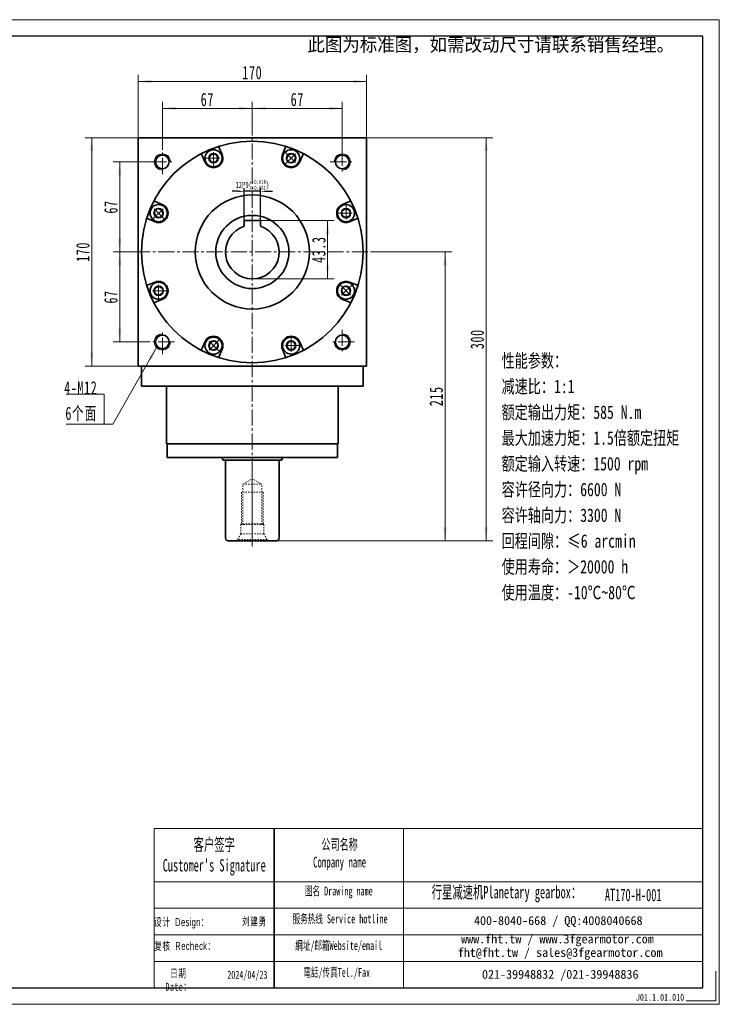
# Model space of a CAD drawing. Header units: millimetres. Extents: x 1747 to 2789, y 1458 to 2192.
# Tile 3 of 3: x 2268 to 2789, y 1458 to 2192. Entities that reach past the tile are written whole.
import ezdxf

# ---------------------------------------------------------------- set-up
doc = ezdxf.new("R2010")
doc.units = ezdxf.units.MM
doc.set_wipeout_variables(frame=1)
doc.header["$PDSIZE"] = -5
doc.linetypes.add('点画线', pattern=[18, 12, -2, 2, -2])
doc.linetypes.add('虚线', pattern=[2, 1, -1])
doc.layers.get('0').update_dxf_attribs({"lineweight": 35})
doc.layers.add('6文字层', color=3, linetype='Continuous')
for name, color, linetype, lineweight in [('7标注层', 4, 'Continuous', 18), ('SLD-0', 7, 'Continuous', 18), ('中心线层', 1, '点画线', 18), ('图框_外框线', 7, 'Continuous', 18), ('尺寸线层', 3, 'Continuous', 18), ('粗实线层', 7, 'Continuous', 35)]:
    doc.layers.add(name, color=color, linetype=linetype, lineweight=lineweight)
doc.styles.add('SLDTEXTSTYLE4', font='txt', dxfattribs={"width": 0.611111})
doc.styles.add('标准', font='txt', dxfattribs={"width": 0.667})
doc.styles.add('样式 1', font='txt', dxfattribs={"width": 0.8})
doc.dimstyles.new('a4-1-1.5', dxfattribs={"dimtxt": 4.5, "dimasz": 4.5, "dimexe": 2.25, "dimexo": 0, "dimgap": 0.75, "dimtad": 1, "dimdec": 3, "dimdsep": 46, "dimtxsty": '标准', "dimblk": '_CAXARROW', "dimcen": 0, "dimdle": 9, "dimazin": 2, "dimtfac": 0.707107, "dimtdec": 3, "dimtix": 1, "dimtmove": 2, "dimatfit": 3, "dimfxl": 0, "dimfrac": 2, "dimtolj": 1, "dimarcsym": 0})

# ---------------------------------------------------------------- blocks, each defined once
blk = doc.blocks.new('*X1')
at = {"layer": '尺寸线层', "linetype": 'Continuous'}
for points in [[(2356.45, 2145.54), (2366.35, 2146.78), (2366.35, 2144.3)], [(2526.45, 2145.54), (2516.55, 2146.78), (2516.55, 2144.3)]]:
    blk.add_hatch(color=0, dxfattribs=at).paths.add_polyline_path(points, flags=0)
at = {"layer": '尺寸线层', "color": 0, "linetype": 'Continuous'}
for p, q in [((2356.45, 2103.63), (2356.45, 2150.49)), ((2526.45, 2103.63), (2526.45, 2150.49)), ((2356.45, 2145.54), (2526.45, 2145.54))]:
    blk.add_line(p, q, dxfattribs=at)
at = {"layer": '尺寸线层', "color": 0, "insert": (2441.45, 2152.09), "char_height": 9.9, "width": 26.3133, "attachment_point": 5, "line_spacing_factor": 1.15057, "style": '标准'}
blk.add_mtext('\\T1.1;170', dxfattribs=at)
blk = doc.blocks.new('_CAXARROW')
blk.add_hatch(color=0).paths.add_polyline_path([(0, 0), (-1, 0.125), (-1, -0.125)], flags=0)
blk = doc.blocks.new('*X2')
at = {"layer": '尺寸线层', "linetype": 'Continuous'}
for points in [[(2615.48, 2103.63), (2616.72, 2093.73), (2614.24, 2093.73)], [(2615.48, 1803.63), (2616.72, 1813.53), (2614.24, 1813.53)]]:
    blk.add_hatch(color=0, dxfattribs=at).paths.add_polyline_path(points, flags=0)
at = {"layer": '尺寸线层', "color": 0, "linetype": 'Continuous'}
for p, q in [((2526.45, 2103.63), (2620.43, 2103.63)), ((2615.48, 2103.63), (2615.48, 1803.63)), ((2459.45, 1803.63), (2620.43, 1803.63))]:
    blk.add_line(p, q, dxfattribs=at)
at = {"layer": '尺寸线层', "color": 0, "insert": (2608.94, 1953.63), "char_height": 9.9, "width": 26.0277, "attachment_point": 5, "rotation": 90, "line_spacing_factor": 1.15057, "style": '标准'}
blk.add_mtext('\\T1.1;300', dxfattribs=at)
blk = doc.blocks.new('*X3')
at = {"layer": '尺寸线层', "linetype": 'Continuous'}
for points in [[(2584.99, 2018.63), (2586.23, 2008.73), (2583.75, 2008.73)], [(2584.99, 1803.63), (2586.23, 1813.53), (2583.75, 1813.53)]]:
    blk.add_hatch(color=0, dxfattribs=at).paths.add_polyline_path(points, flags=0)
at = {"layer": '尺寸线层', "color": 0, "linetype": 'Continuous'}
for p, q in [((2529.45, 2018.63), (2589.94, 2018.63)), ((2584.99, 2018.63), (2584.99, 1803.63)), ((2459.45, 1803.63), (2589.94, 1803.63))]:
    blk.add_line(p, q, dxfattribs=at)
at = {"layer": '尺寸线层', "color": 0, "insert": (2578.44, 1911.13), "char_height": 9.9, "width": 26.0991, "attachment_point": 5, "rotation": 90, "line_spacing_factor": 1.15057, "style": '标准'}
blk.add_mtext('\\T1.1;215', dxfattribs=at)
blk = doc.blocks.new('*X4')
at = {"layer": '尺寸线层', "linetype": 'Continuous'}
for points in [[(2374.45, 2125.55), (2384.35, 2126.79), (2384.35, 2124.31)], [(2441.45, 2125.55), (2431.55, 2126.79), (2431.55, 2124.31)]]:
    blk.add_hatch(color=0, dxfattribs=at).paths.add_polyline_path(points, flags=0)
at = {"layer": '尺寸线层', "color": 0, "linetype": 'Continuous'}
for p, q in [((2374.45, 2094.63), (2374.45, 2130.5)), ((2441.45, 2106.63), (2441.45, 2130.5)), ((2374.45, 2125.55), (2441.45, 2125.55))]:
    blk.add_line(p, q, dxfattribs=at)
at = {"layer": '尺寸线层', "color": 0, "insert": (2407.95, 2132.1), "char_height": 9.9, "width": 19.8, "attachment_point": 5, "line_spacing_factor": 1.15057, "style": '标准'}
blk.add_mtext('\\T1.1;67', dxfattribs=at)
blk = doc.blocks.new('*X5')
at = {"layer": '尺寸线层', "linetype": 'Continuous'}
for points in [[(2441.45, 2125.55), (2451.35, 2126.79), (2451.35, 2124.31)], [(2508.45, 2125.55), (2498.55, 2126.79), (2498.55, 2124.31)]]:
    blk.add_hatch(color=0, dxfattribs=at).paths.add_polyline_path(points, flags=0)
at = {"layer": '尺寸线层', "color": 0, "linetype": 'Continuous'}
for p, q in [((2441.45, 2106.63), (2441.45, 2130.5)), ((2508.45, 2094.63), (2508.45, 2130.5)), ((2441.45, 2125.55), (2508.45, 2125.55))]:
    blk.add_line(p, q, dxfattribs=at)
at = {"layer": '尺寸线层', "color": 0, "insert": (2474.95, 2132.1), "char_height": 9.9, "width": 19.8, "attachment_point": 5, "line_spacing_factor": 1.15057, "style": '标准'}
blk.add_mtext('\\T1.1;67', dxfattribs=at)
blk = doc.blocks.new('*X6')
at = {"layer": '尺寸线层', "linetype": 'Continuous'}
for points in [[(2342.73, 2085.63), (2343.96, 2075.73), (2341.49, 2075.73)], [(2342.73, 2018.63), (2343.96, 2028.53), (2341.49, 2028.53)]]:
    blk.add_hatch(color=0, dxfattribs=at).paths.add_polyline_path(points, flags=0)
at = {"layer": '尺寸线层', "color": 0, "linetype": 'Continuous'}
for p, q in [((2365.45, 2085.63), (2337.78, 2085.63)), ((2342.73, 2085.63), (2342.73, 2018.63)), ((2353.45, 2018.63), (2337.78, 2018.63))]:
    blk.add_line(p, q, dxfattribs=at)
at = {"layer": '尺寸线层', "color": 0, "insert": (2336.18, 2052.13), "char_height": 9.9, "width": 19.8, "attachment_point": 5, "rotation": 90, "line_spacing_factor": 1.15057, "style": '标准'}
blk.add_mtext('\\T1.1;67', dxfattribs=at)
blk = doc.blocks.new('*X7')
at = {"layer": '尺寸线层', "linetype": 'Continuous'}
for points in [[(2342.73, 2018.63), (2343.96, 2008.73), (2341.49, 2008.73)], [(2342.73, 1951.63), (2343.96, 1961.53), (2341.49, 1961.53)]]:
    blk.add_hatch(color=0, dxfattribs=at).paths.add_polyline_path(points, flags=0)
at = {"layer": '尺寸线层', "color": 0, "linetype": 'Continuous'}
for p, q in [((2353.45, 2018.63), (2337.78, 2018.63)), ((2342.73, 2018.63), (2342.73, 1951.63)), ((2365.45, 1951.63), (2337.78, 1951.63))]:
    blk.add_line(p, q, dxfattribs=at)
at = {"layer": '尺寸线层', "color": 0, "insert": (2336.18, 1985.13), "char_height": 9.9, "width": 19.8, "attachment_point": 5, "rotation": 90, "line_spacing_factor": 1.15057, "style": '标准'}
blk.add_mtext('\\T1.1;67', dxfattribs=at)
blk = doc.blocks.new('*X8')
at = {"layer": '尺寸线层', "linetype": 'Continuous'}
for points in [[(2321.86, 2103.63), (2323.1, 2093.73), (2320.62, 2093.73)], [(2321.86, 1933.63), (2323.1, 1943.53), (2320.62, 1943.53)]]:
    blk.add_hatch(color=0, dxfattribs=at).paths.add_polyline_path(points, flags=0)
at = {"layer": '尺寸线层', "color": 0, "linetype": 'Continuous'}
for p, q in [((2356.45, 2103.63), (2316.91, 2103.63)), ((2321.86, 2103.63), (2321.86, 1933.63)), ((2356.45, 1933.63), (2316.91, 1933.63))]:
    blk.add_line(p, q, dxfattribs=at)
at = {"layer": '尺寸线层', "color": 0, "insert": (2315.31, 2018.63), "char_height": 9.9, "width": 26.3133, "attachment_point": 5, "rotation": 90, "line_spacing_factor": 1.15057, "style": '标准'}
blk.add_mtext('\\T1.1;170', dxfattribs=at)
blk = doc.blocks.new('*X9')
at = {"layer": '中心线层', "linetype": '点画线', "lineweight": 18}
for p, q in [((0, -7.37), (0, 7.37)), ((-7.37, 0), (7.37, 0))]:
    blk.add_line(p, q, dxfattribs=at)
at = {"layer": '粗实线层'}
for p, q in [((-3.46, 0), (-1.73, 3)), ((-3.46, 0), (-1.73, -3)), ((-1.73, 3), (1.73, 3)), ((3.46, 0), (1.73, 3)), ((3.46, 0), (1.73, 3)), ((3.46, 0), (1.73, -3)), ((-1.73, -3), (1.73, -3))]:
    blk.add_line(p, q, dxfattribs=at)
blk.add_circle((0, 0), 3.46, dxfattribs=at)
for start, end in [(0, 180), (180, 360)]:
    blk.add_arc((0, 0), 6.37, start, end, dxfattribs=at)
blk = doc.blocks.new('*X10')
at = {"layer": '尺寸线层', "linetype": 'Continuous'}
blk.add_hatch(color=0, dxfattribs=at).paths.add_polyline_path([(39.19, 56.94), (35.35, 47.73), (33.2, 48.96)], flags=0)
at = {"layer": '尺寸线层', "color": 0, "linetype": 'Continuous'}
blk.add_line((39.19, 56.94), (6.6, 0), dxfattribs=at)
at = {"layer": '尺寸线层', "color": 0}
for p, q in [((0, 22.2), (-28.12, 22.2)), ((0, 0), (0, 22.2)), ((6.6, 0), (0, 0)), ((0, 0), (-28.12, 0))]:
    blk.add_line(p, q, dxfattribs=at)
at = {"layer": '尺寸线层', "color": 0, "insert": (-4.95, 1.98), "char_height": 9.9, "width": 46.3445, "attachment_point": 9, "line_spacing_factor": 1.15057, "style": '标准'}
blk.add_mtext('\\T1.1;4-M12\\P6个面', dxfattribs=at)
blk = doc.blocks.new('m16螺纹中心孔_7')
at = {"layer": '中心线层', "linetype": '点画线', "lineweight": 18}
blk.add_line((49.71, 0), (-4.25, 0), dxfattribs=at)
at = {"layer": '粗实线层', "color": 6, "linetype": '虚线', "lineweight": 18}
for p, q in [((0, -12.65), (0, 12.65)), ((0, 12.65), (0.99, 10.93)), ((5.2, 8.5), (0.99, 10.93)), ((0.99, -10.93), (0.99, 10.93)), ((12, 8.5), (5.2, 8.5)), ((5.2, -8.5), (5.2, 8.5)), ((12.5, 8), (12, 8.5)), ((12, -8.5), (12, 8.5)), ((36, 8), (12.5, 8)), ((12.5, -8), (12.5, 8)), ((36, -8), (36, 8)), ((12, 7), (42, 7)), ((42, 7), (46.04, 0)), ((42, 7), (42, -7)), ((42, -7), (46.04, 0)), ((12, -7), (42, -7)), ((0, -12.65), (0.99, -10.93)), ((5.2, -8.5), (0.99, -10.93)), ((12, -8.5), (5.2, -8.5)), ((12.5, -8), (12, -8.5)), ((36, -8), (12.5, -8))]:
    blk.add_line(p, q, dxfattribs=at)
blk = doc.blocks.new('*X48')
at = {"layer": '尺寸线层', "linetype": 'Continuous'}
for points in [[(2497.54, 2041.93), (2498.78, 2032.03), (2496.3, 2032.03)], [(2497.54, 1998.63), (2498.78, 2008.53), (2496.3, 2008.53)]]:
    blk.add_hatch(color=0, dxfattribs=at).paths.add_polyline_path(points, flags=0)
at = {"layer": '尺寸线层', "color": 0, "linetype": 'Continuous'}
for p, q in [((2447.45, 2041.93), (2502.49, 2041.93)), ((2497.54, 2041.93), (2497.54, 1998.63)), ((2441.45, 1998.63), (2502.49, 1998.63))]:
    blk.add_line(p, q, dxfattribs=at)
at = {"layer": '尺寸线层', "color": 0, "insert": (2491, 2020.28), "char_height": 9.9, "width": 36.6501, "attachment_point": 5, "rotation": 90, "line_spacing_factor": 1.15057, "style": '标准'}
blk.add_mtext('\\T1.1;43.3', dxfattribs=at)
blk = doc.blocks.new('*X49')
at = {"layer": 'Defpoints', "color": 0}
for p in [(2435.45, 2063.76), (2435.45, 2041.93), (2447.45, 2041.93)]:
    blk.add_point(p, dxfattribs=at)
at = {"layer": '尺寸线层', "color": 0, "lineweight": -2}
for p, q in [((2430.95, 2063.76), (2426.45, 2063.76)), ((2435.45, 2041.93), (2435.45, 2066.01)), ((2447.45, 2063.76), (2435.45, 2063.76)), ((2447.45, 2041.93), (2447.45, 2066.01)), ((2451.95, 2063.76), (2456.45, 2063.76))]:
    blk.add_line(p, q, dxfattribs=at)
at = {"layer": '尺寸线层', "color": 0, "lineweight": -2, "xscale": 4.5, "yscale": 4.5, "zscale": 4.5}
blk.add_blockref('_CAXARROW', (2435.45, 2063.76), dxfattribs=at)
at = {"layer": '尺寸线层', "color": 0, "lineweight": -2, "xscale": 4.5, "yscale": 4.5, "zscale": 4.5, "rotation": 180}
blk.add_blockref('_CAXARROW', (2447.45, 2063.76), dxfattribs=at)
at = {"layer": '尺寸线层', "color": 0, "insert": (2441.45, 2068.59), "char_height": 4.5, "attachment_point": 5, "style": '标准'}
blk.add_mtext('{\\A1;\\A1;12P9({\\H0.707107x;\\S-0.018^ -0.061;})}', dxfattribs=at)
blk = doc.blocks.new('提示字样')
at = {"layer": '6文字层', "insert": (1.21, 11.52), "char_height": 10, "width": 317.6795, "attachment_point": 1}
blk.add_mtext('{\\C1;此图为标准图，如需改动尺寸请联系销售经理。}', dxfattribs=at)

msp = doc.modelspace()

# ---------------------------------------------------------------- linework, layer by layer
msp.add_line((2457.6412, 1589.2423), (2457.6412, 1470.7322))
at = {"layer": '7标注层', "color": 0}
msp.add_line((2368.2438, 1589.2423), (2368.2438, 1470.7524), dxfattribs=at)
at = {"layer": '中心线层'}
for p, q in [((2441.4493, 1799.3834), (2441.4493, 2106.6334)), ((2374.4493, 2076.6334), (2374.4493, 2094.6334)), ((2508.4493, 2094.6334), (2508.4493, 2076.6334)), ((2365.4493, 2085.6334), (2383.4493, 2085.6334)), ((2499.4493, 2085.6334), (2517.4493, 2085.6334)), ((2353.4493, 2018.6334), (2529.4493, 2018.6334)), ((2374.4493, 1942.6334), (2374.4493, 1960.6334)), ((2508.4493, 1960.6334), (2508.4493, 1942.6334)), ((2383.4493, 1951.6334), (2365.4493, 1951.6334)), ((2517.4493, 1951.6334), (2499.4493, 1951.6334))]:
    msp.add_line(p, q, dxfattribs=at)
at = {"layer": '图框_外框线'}
for p, q in [((2368.2438, 1589.2423), (2457.6412, 1589.2423)), ((2457.6412, 1589.2423), (2457.6412, 1470.7524)), ((2457.6412, 1589.2423), (2776.8154, 1589.2423)), ((2553.9608, 1589.2423), (2553.9608, 1470.7524)), ((2368.2438, 1549.7021), (2457.6412, 1549.7021)), ((2457.6412, 1549.7021), (2776.8154, 1549.7021)), ((2368.2438, 1529.932), (2776.8154, 1529.932)), ((2368.2438, 1510.162), (2776.8154, 1510.162)), ((2368.2438, 1490.3919), (2776.8154, 1490.3919))]:
    msp.add_line(p, q, dxfattribs=at)
at = {"layer": '图框_外框线', "color": 3}
msp.add_lwpolyline([(2786.6896, 1483.0951), (2786.6896, 1460.8783), (2764.4728, 1460.8783)], dxfattribs=at)
at = {"layer": '粗实线层'}
for p, q in [((2356.4493, 1933.6334), (2356.4493, 2103.6334)), ((2356.4493, 2103.6334), (2526.4493, 2103.6334)), ((2526.4493, 1933.6334), (2526.4493, 2103.6334)), ((2447.4493, 2041.9334), (2435.4493, 2041.9334)), ((2435.4493, 2041.9334), (2435.4493, 2037.7122)), ((2447.4493, 2037.7122), (2447.4493, 2041.9334)), ((2358.9493, 1933.6334), (2358.9493, 1918.6334)), ((2523.9493, 1933.6334), (2523.9493, 1918.6334)), ((2358.9493, 1918.6334), (2523.9493, 1918.6334)), ((2377.4493, 1875.6334), (2377.4493, 1918.6334)), ((2505.4493, 1875.6334), (2505.4493, 1918.6334)), ((2377.4493, 1875.6334), (2505.4493, 1875.6334)), ((2377.9493, 1865.6334), (2377.9493, 1875.6334)), ((2504.9493, 1865.6334), (2504.9493, 1875.6334)), ((2377.9493, 1865.6334), (2504.9493, 1865.6334)), ((2419.1993, 1865.6334), (2419.1993, 1864.6334)), ((2462.6993, 1863.6334), (2420.1993, 1863.6334)), ((2421.4493, 1805.6334), (2421.4493, 1863.6334)), ((2461.4493, 1805.6334), (2461.4493, 1863.6334)), ((2463.6993, 1865.6334), (2463.6993, 1864.6334)), ((2423.4493, 1803.6334), (2459.4493, 1803.6334))]:
    msp.add_line(p, q, dxfattribs=at)
msp.add_lwpolyline([(2526.4493, 1933.6334), (2356.4493, 1933.6334)], dxfattribs=at)
for centre, radius in [((2441.4493, 2018.6334), 82.5), ((2374.4493, 2085.6334), 5.1), ((2508.4493, 2085.6334), 5.1), ((2441.4493, 2018.6334), 42.5), ((2441.4493, 2018.6334), 27.25), ((2374.4493, 1951.6334), 5.1), ((2508.4493, 1951.6334), 5.1)]:
    msp.add_circle(centre, radius, dxfattribs=at)
at = {"layer": '粗实线层', "lineweight": 18}
for centre, start, end in [((2374.4493, 2085.6334), 0, 270), ((2508.4493, 2085.6334), 270, 180), ((2374.4493, 1951.6334), 90, 360), ((2508.4493, 1951.6334), 180, 90)]:
    msp.add_arc(centre, 6, start, end, dxfattribs=at)
at = {"layer": '粗实线层'}
for centre, radius, start, end in [((2441.4493, 2018.6334), 20, 107.4576031, 72.5423969), ((2420.1993, 1864.6334), 1, 180, 270), ((2462.6993, 1864.6334), 1, 269.9999999, 359.9999999), ((2423.4493, 1805.6334), 2, 180, 270), ((2459.4493, 1805.6334), 2, 269.9999999, 359.9999999)]:
    msp.add_arc(centre, radius, start, end, dxfattribs=at)

# ---------------------------------------------------------------- block references
at = {"layer": '尺寸线层'}
msp.add_blockref('*X10', (2331.0166, 1890.4511), dxfattribs=at)
at = {"layer": '粗实线层'}
msp.add_blockref('提示字样', (2481.2617, 2166.4298), dxfattribs=at)
at = {"layer": '粗实线层', "rotation": 90}
msp.add_blockref('m16螺纹中心孔_7', (2441.4493, 1803.6334), dxfattribs=at)

# ---------------------------------------------------------------- texts
at = {"layer": '6文字层', "insert": (2727.0717, 1466.1157), "char_height": 5, "width": 43.304423, "attachment_point": 1, "style": '样式 1'}
msp.add_mtext('J01.1.01.010', dxfattribs=at)
at = {"layer": 'SLD-0', "color": 1, "attachment_point": 2}
for s, insert, char_height, width, style in [("{\\fSimSun|b1|i0|c134|p2;客户签字\\PCustomer's Signature}", (2413.0966, 1581.9272), 9.226036, 114.772837, 'SLDTEXTSTYLE4'), ('{\\fSimSun|b1|i0|c134|p2;公司名称\\PCompany name}', (2506.4119, 1581.4374), 7.908031, 102.384307, 'SLDTEXTSTYLE4'), ('{\\fSimSun|b1|i0|c134|p2;图名 Drawing name}', (2505.8713, 1546.0578), 6.590026, 84.277757, 'SLDTEXTSTYLE4'), ('{\\fSimSun|b1|i0|c134|p2;  \\H1.1667x;行星减速机Planetary gearbox\\fSimSun|b0|i0|c134|p2;：}', (2627.3626, 1546.5661), 7.908031, 124.374661, 'SLDTEXTSTYLE4'), ('AT170-H-001', (2725.0629, 1544.4665), 9.226036, 67.142291, 'SLDTEXTSTYLE4'), ('{\\fSimSun|b1|i0|c134|p2;服务热线 Service hotline}', (2506.8058, 1525.3356), 6.590026, 93.893518, 'SLDTEXTSTYLE4'), ('{\\fSimSun|b0|i0|c134|p2;\\T1.1;设计 \\fArial|b0|i0|c0|p34;Design\\fSimSun|b0|i0|c134|p2;：}', (2388.7763, 1522.6122), 6, 91.666726, '标准'), ('{\\fSimSun|b0|i0|c134|p2;\\T1.1;刘建勇}', (2442.9962, 1523.0789), 6, 31.971711, '标准'), ('{\\fSimSun|b0|i0|c134|p2;\\T1.1;复核 \\fArial|b0|i0|c0|p34;Recheck\\fSimSun|b0|i0|c134|p2;：}', (2391.3077, 1504.8387), 6, 91.502027, '标准'), ('{\\fSimSun|b1|i0|c134|p2;網址/邮箱Website/email}', (2505.7797, 1505.4809), 6.590026, 97.734315, 'SLDTEXTSTYLE4'), ('{\\T1.1;日期 Date：}', (2386.4671, 1484.47), 6, 31.971711, '标准'), ('2024/04/23', (2437.7612, 1483.4322), 6, 31.971711, '标准'), ('{\\fSimSun|b1|i0|c134|p2;電話/传真Tel./Fax}', (2504.3032, 1485.4713), 6.590026, 98.909772, 'SLDTEXTSTYLE4')]:
    msp.add_mtext(s, dxfattribs=dict(at, insert=insert, char_height=char_height, width=width, style=style))
at = {"layer": 'SLD-0', "color": 1, "char_height": 6.590026, "attachment_point": 2}
for s, insert, width in [('{\\fSimSun|b1|i0|c134|p2;400-8040-668 / QQ:4008040668}', (2669.2525, 1524.0764), 191.871293), ('{\\fSimSun|b1|i0|c134|p2;www.fht.tw / www.3fgearmotor.com }', (2668.6448, 1510.3502), 192.087287), ('{\\fSimSun|b1|i0|c134|p2;fht@fht.tw / sales@3fgearmotor.com }', (2670.6532, 1500.3154), 192.087287), ('{\\fSimSun|b1|i0|c134|p2;021-39948832 /021-39948836 }', (2670.7221, 1484.0305), 146.673174)]:
    msp.add_mtext(s, dxfattribs=dict(at, insert=insert, width=width))
at = {"layer": '尺寸线层', "insert": (2627.0721, 1942.6712), "char_height": 10, "width": 219.055524, "attachment_point": 1, "line_spacing_factor": 1.15057, "style": '标准'}
msp.add_mtext('{\\W0.75;性能参数：\\P减速比：1:1\\P额定输出力矩：585 N.m\\P最大加速力矩：1.5倍额定扭矩\\P额定输入转速：1500 rpm\\P容许径向力：6600 N\\P容许轴向力：3300 N\\P回程间隙：≤6 arcmin\\P使用寿命：＞20000 h\\P使用温度：-10℃~80℃', dxfattribs=at)

# ---------------------------------------------------------------- dimensions: what is measured, and where the dimension line sits
at = {"layer": '尺寸线层'}
for base, p1, p2, angle, picture, middle in [((2526.4493, 2145.5387), (2356.4493, 2103.6334), (2526.4493, 2103.6334), 0, '*X1', (2441.4493, 2152.0852)), ((2441.4493, 2125.5498), (2374.4493, 2094.6334), (2441.4493, 2106.6334), 0, '*X4', (2407.9493, 2132.0963)), ((2508.4493, 2125.5498), (2441.4493, 2106.6334), (2508.4493, 2094.6334), 0, '*X5', (2474.9493, 2132.0963)), ((2321.8579, 1933.6334), (2356.4493, 2103.6334), (2356.4493, 1933.6334), 270, '*X8', (2315.3114, 2018.6334)), ((2615.4818, 1803.6334), (2526.4493, 2103.6334), (2459.4493, 1803.6334), 270, '*X2', (2608.9353, 1953.6334)), ((2342.7254, 2018.6334), (2365.4493, 2085.6334), (2353.4493, 2018.6334), 270, '*X6', (2336.1789, 2052.1334)), ((2342.7254, 1951.6334), (2353.4493, 2018.6334), (2365.4493, 1951.6334), 270, '*X7', (2336.1789, 1985.1334)), ((2584.9898, 1803.6334), (2529.4493, 2018.6334), (2459.4493, 1803.6334), 270, '*X3', (2578.4433, 1911.1334))]:
    dim = msp.add_linear_dim(base=base, p1=p1, p2=p2, angle=angle, dimstyle='a4-1-1.5', override={"dimsah": 1, "dimtfill": 1, "dimtzin": 8}, dxfattribs=at)
    dim.commit()
    dim.dimension.update_dxf_attribs({"geometry": picture, "text_midpoint": middle, "dimtype": 160})
dim = msp.add_linear_dim(base=(2435.4493, 2063.7601), p1=(2447.4493, 2041.9334), p2=(2435.4493, 2041.9334), text='{\\A1;\\A1;12P9({\\H0.707107x;\\S-0.018^ -0.061;})}', dimstyle='a4-1-1.5', override={"dimsah": 1, "dimtp": -0.018, "dimtm": 0.061, "dimtdec": 3, "dimtfill": 1, "dimtolj": 0, "dimtzin": 8}, dxfattribs=at)
dim.commit()
dim.dimension.update_dxf_attribs({"geometry": '*X49', "text_midpoint": (2441.4493, 2068.5931)})

# ---------------------------------------------------------------- next in the draw order: wipeouts: each hides what was drawn before it
for points in [[(2418.9217, 2088.3863), (2418.8411, 2089.3964), (2418.8411, 2089.3964), (2418.311, 2091.107), (2417.3254, 2092.6021), (2415.9623, 2093.7636), (2414.3297, 2094.4994), (2412.5567, 2094.7513), (2412.5567, 2094.7513), (2410.7838, 2094.4994), (2409.1511, 2093.7636), (2407.7881, 2092.6021), (2406.8025, 2091.107), (2406.2724, 2089.3964), (2406.2724, 2089.3964), (2406.1917, 2088.3863), (2406.1917, 2088.3863), (2406.4086, 2086.7389), (2407.0445, 2085.2038), (2408.056, 2083.8856), (2409.3742, 2082.874), (2410.9094, 2082.2382), (2412.5567, 2082.0213), (2412.5567, 2082.0213), (2414.5236, 2082.3328), (2416.298, 2083.2369), (2417.7061, 2084.645), (2418.6102, 2086.4194)], [(2474.8427, 2083.8856), (2475.4999, 2084.6569), (2475.4999, 2084.6569), (2476.3346, 2086.2412), (2476.6949, 2087.9954), (2476.5524, 2089.7805), (2475.9182, 2091.4552), (2474.8427, 2092.887), (2474.8427, 2092.887), (2473.4109, 2093.9626), (2471.7361, 2094.5967), (2469.951, 2094.7393), (2468.1969, 2094.379), (2466.6125, 2093.5443), (2466.6125, 2093.5443), (2465.8412, 2092.887), (2465.8412, 2092.887), (2464.8297, 2091.5688), (2464.1938, 2090.0337), (2463.9769, 2088.3863), (2464.1938, 2086.7389), (2464.8297, 2085.2038), (2465.8412, 2083.8856), (2465.8412, 2083.8856), (2467.4523, 2082.715), (2469.3462, 2082.0997), (2471.3376, 2082.0997), (2473.2316, 2082.715)], [(2376.1972, 2052.0267), (2375.4258, 2052.684), (2375.4258, 2052.684), (2373.8415, 2053.5187), (2372.0873, 2053.879), (2370.3022, 2053.7364), (2368.6275, 2053.1023), (2367.1957, 2052.0267), (2367.1957, 2052.0267), (2366.1202, 2050.5949), (2365.486, 2048.9202), (2365.3434, 2047.1351), (2365.7038, 2045.3809), (2366.5385, 2043.7966), (2366.5385, 2043.7966), (2367.1957, 2043.0253), (2367.1957, 2043.0253), (2368.5139, 2042.0137), (2370.049, 2041.3779), (2371.6964, 2041.161), (2373.3438, 2041.3779), (2374.8789, 2042.0137), (2376.1972, 2043.0253), (2376.1972, 2043.0253), (2377.3677, 2044.6363), (2377.9831, 2046.5303), (2377.9831, 2048.5217), (2377.3677, 2050.4156)], [(2511.2022, 2041.161), (2512.2124, 2041.2417), (2512.2124, 2041.2417), (2513.9229, 2041.7718), (2515.4181, 2042.7573), (2516.5795, 2044.1204), (2517.3153, 2045.753), (2517.5672, 2047.526), (2517.5672, 2047.526), (2517.3153, 2049.299), (2516.5795, 2050.9316), (2515.4181, 2052.2946), (2513.9229, 2053.2802), (2512.2124, 2053.8103), (2512.2124, 2053.8103), (2511.2022, 2053.891), (2511.2022, 2053.891), (2509.5549, 2053.6741), (2508.0197, 2053.0382), (2506.7015, 2052.0267), (2505.69, 2050.7085), (2505.0541, 2049.1734), (2504.8372, 2047.526), (2504.8372, 2047.526), (2505.1488, 2045.5591), (2506.0528, 2043.7847), (2507.461, 2042.3766), (2509.2353, 2041.4725)], [(2371.6964, 1996.1058), (2370.6863, 1996.0251), (2370.6863, 1996.0251), (2368.9758, 1995.495), (2367.4806, 1994.5094), (2366.3192, 1993.1464), (2365.5833, 1991.5138), (2365.3314, 1989.7408), (2365.3314, 1989.7408), (2365.5833, 1987.9678), (2366.3192, 1986.3352), (2367.4806, 1984.9721), (2368.9758, 1983.9866), (2370.6863, 1983.4565), (2370.6863, 1983.4565), (2371.6964, 1983.3758), (2371.6964, 1983.3758), (2373.3438, 1983.5927), (2374.8789, 1984.2285), (2376.1972, 1985.2401), (2377.2087, 1986.5583), (2377.8446, 1988.0934), (2378.0614, 1989.7408), (2378.0614, 1989.7408), (2377.7499, 1991.7077), (2376.8458, 1993.482), (2375.4377, 1994.8902), (2373.6633, 1995.7943)], [(2506.7015, 1985.2401), (2507.4728, 1984.5828), (2507.4728, 1984.5828), (2509.0572, 1983.7481), (2510.8113, 1983.3878), (2512.5964, 1983.5304), (2514.2712, 1984.1645), (2515.703, 1985.2401), (2515.703, 1985.2401), (2516.7785, 1986.6719), (2517.4127, 1988.3466), (2517.5552, 1990.1317), (2517.1949, 1991.8858), (2516.3602, 1993.4702), (2516.3602, 1993.4702), (2515.703, 1994.2415), (2515.703, 1994.2415), (2514.3847, 1995.253), (2512.8496, 1995.8889), (2511.2022, 1996.1058), (2509.5549, 1995.8889), (2508.0197, 1995.253), (2506.7015, 1994.2415), (2506.7015, 1994.2415), (2505.531, 1992.6304), (2504.9156, 1990.7365), (2504.9156, 1988.7451), (2505.531, 1986.8511)], [(2408.056, 1953.3812), (2407.3988, 1952.6099), (2407.3988, 1952.6099), (2406.5641, 1951.0255), (2406.2038, 1949.2714), (2406.3463, 1947.4863), (2406.9805, 1945.8116), (2408.056, 1944.3798), (2408.056, 1944.3798), (2409.4878, 1943.3042), (2411.1625, 1942.6701), (2412.9476, 1942.5275), (2414.7018, 1942.8878), (2416.2861, 1943.7225), (2416.2861, 1943.7225), (2417.0575, 1944.3798), (2417.0575, 1944.3798), (2418.069, 1945.698), (2418.7049, 1947.2331), (2418.9217, 1948.8805), (2418.7049, 1950.5279), (2418.069, 1952.063), (2417.0575, 1953.3812), (2417.0575, 1953.3812), (2415.4464, 1954.5517), (2413.5524, 1955.1671), (2411.561, 1955.1671), (2409.6671, 1954.5517)], [(2463.9769, 1948.8805), (2464.0576, 1947.8703), (2464.0576, 1947.8703), (2464.5877, 1946.1598), (2465.5733, 1944.6647), (2466.9363, 1943.5032), (2468.569, 1942.7674), (2470.3419, 1942.5155), (2470.3419, 1942.5155), (2472.1149, 1942.7674), (2473.7475, 1943.5032), (2475.1106, 1944.6647), (2476.0962, 1946.1598), (2476.6263, 1947.8703), (2476.6263, 1947.8703), (2476.7069, 1948.8805), (2476.7069, 1948.8805), (2476.4901, 1950.5279), (2475.8542, 1952.063), (2474.8427, 1953.3812), (2473.5244, 1954.3927), (2471.9893, 1955.0286), (2470.3419, 1955.2455), (2470.3419, 1955.2455), (2468.375, 1954.934), (2466.6007, 1954.0299), (2465.1925, 1952.6217), (2464.2885, 1950.8474)]]:
    msp.add_wipeout(points).dxf.layer = '粗实线层'

# ---------------------------------------------------------------- next in the draw order: linework, layer by layer
at = {"layer": '图框_外框线', "color": 3}
msp.add_lwpolyline([(1752.3758, 1458.4098), (2789.1581, 1458.4098), (2789.1581, 2191.563), (1752.3758, 2191.563)], close=True, dxfattribs=at)
at = {"layer": '图框_外框线', "color": 3, "lineweight": 25}
msp.add_lwpolyline([(1814.089, 1470.7524), (2776.8154, 1470.7524), (2776.8154, 2179.2203), (1814.089, 2179.2203)], close=True, dxfattribs=at)
at = {"layer": '粗实线层'}
for p, q in [((2406.0896, 2085.7075), (2403.9441, 2090.8872)), ((2419.0239, 2091.0651), (2416.8784, 2096.2447)), ((2463.8748, 2091.0651), (2466.0203, 2096.2447)), ((2476.8091, 2085.7075), (2478.9546, 2090.8872)), ((2374.3752, 2053.9931), (2369.1956, 2056.1386)), ((2508.5235, 2053.9931), (2513.7031, 2056.1386)), ((2369.0176, 2041.0588), (2363.838, 2043.2043)), ((2513.881, 2041.0588), (2519.0607, 2043.2043)), ((2369.0176, 1996.208), (2363.838, 1994.0625)), ((2513.881, 1996.208), (2519.0607, 1994.0625)), ((2374.3752, 1983.2736), (2369.1956, 1981.1282)), ((2508.5235, 1983.2736), (2513.7031, 1981.1282)), ((2406.0896, 1951.5593), (2403.9441, 1946.3796)), ((2476.8091, 1951.5593), (2478.9546, 1946.3796)), ((2419.0239, 1946.2017), (2416.8784, 1941.0221)), ((2463.8748, 1946.2017), (2466.0203, 1941.0221))]:
    msp.add_line(p, q, dxfattribs=at)
for centre, radius, start, end in [((2417.8023, 2096.6274), 1, 106.8667522, 202.5000219), ((2465.0964, 2096.6274), 1, 337.4999781, 73.1332478), ((2403.0202, 2090.5045), 1, 22.4999781, 118.1332478), ((2412.5567, 2088.3863), 7, 202.5, 22.5), ((2470.3419, 2088.3863), 7, 157.5, 337.5), ((2479.8785, 2090.5045), 1, 61.8667522, 157.5000219), ((2369.5782, 2057.0625), 1, 151.8667522, 247.5000219), ((2371.6964, 2047.526), 7, 247.5, 67.5), ((2511.2022, 2047.526), 7, 112.5, 292.5), ((2513.3204, 2057.0625), 1, 292.4999781, 28.1332478), ((2363.4553, 2042.2804), 1, 67.4999781, 163.1332478), ((2519.4434, 2042.2804), 1, 16.8667522, 112.5000219), ((2363.4553, 1994.9863), 1, 196.8667522, 292.5000219), ((2371.6964, 1989.7408), 7, 292.5, 112.5), ((2511.2022, 1989.7408), 7, 67.5, 247.5), ((2519.4434, 1994.9863), 1, 247.4999781, 343.1332478), ((2369.5782, 1980.2043), 1, 112.4999781, 208.1332478), ((2513.3204, 1980.2043), 1, 331.8667522, 67.5000219), ((2412.5567, 1948.8805), 7, 337.5, 157.5), ((2470.3419, 1948.8805), 7, 22.5, 202.5), ((2403.0202, 1946.7623), 1, 241.8667522, 337.5000219), ((2479.8785, 1946.7623), 1, 202.4999781, 298.1332478), ((2417.8023, 1940.6394), 1, 157.4999781, 253.1332478), ((2465.0964, 1940.6394), 1, 286.8667522, 22.5000219)]:
    msp.add_arc(centre, radius, start, end, dxfattribs=at)

# ---------------------------------------------------------------- next in the draw order: block references
for p, rotation in [((2470.3419, 2088.3863), 315.0000000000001), ((2371.6964, 2047.526), 45.00000000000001), ((2511.2022, 2047.526), 270), ((2371.6964, 1989.7408), 90), ((2511.2022, 1989.7408), 225.0000000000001), ((2412.5567, 1948.8805), 135.0000000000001), ((2470.3419, 1948.8805), 180)]:
    msp.add_blockref('*X9', p, dxfattribs=dict(at, rotation=rotation))
msp.add_blockref('*X9', (2412.5567, 2088.3863), dxfattribs=at)

# ---------------------------------------------------------------- next in the draw order: dimensions: what is measured, and where the dimension line sits
at = {"layer": '尺寸线层'}
dim = msp.add_linear_dim(base=(2497.5418, 1998.6334), p1=(2447.4493, 2041.9334), p2=(2441.4493, 1998.6334), angle=270, dimstyle='a4-1-1.5', override={"dimsah": 1, "dimtfill": 1, "dimtzin": 8}, dxfattribs=at)
dim.commit()
dim.dimension.update_dxf_attribs({"geometry": '*X48', "text_midpoint": (2490.9953, 2020.2834)})

doc.saveas('drawing.dxf')
